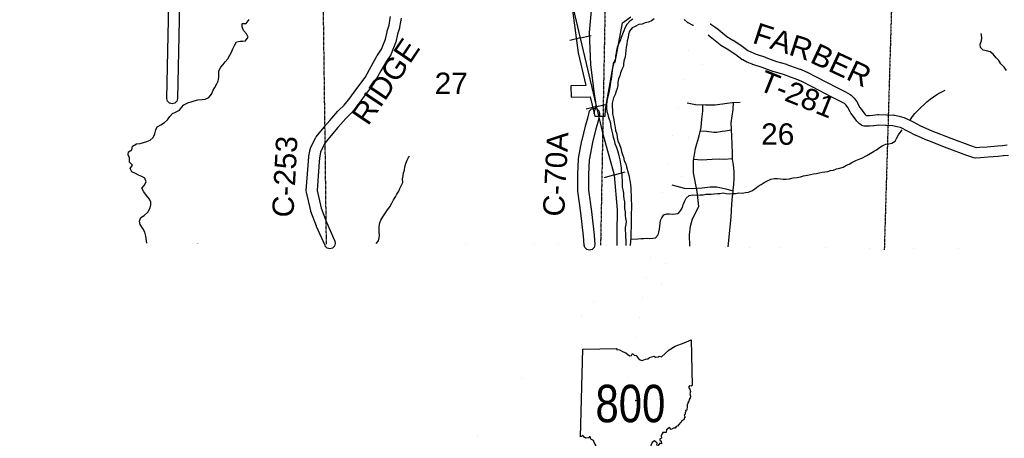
# Model space of a CAD drawing. Header units: feet. Extents: x 0 to 202804, y -79218 to 133300.
# Tile 10 of 27: x 70268 to 88676, y 7076 to 14899. Entities that reach past the tile are written whole.
import ezdxf
from ezdxf.enums import TextEntityAlignment as Align

# ---------------------------------------------------------------- set-up
doc = ezdxf.new("R2010")
doc.units = ezdxf.units.FT
doc.header["$MEASUREMENT"] = 0
doc.linetypes.add('HIDDEN2', pattern=[0.1875, 0.125, -0.0625])
doc.linetypes.add('PHANTOM', pattern=[2.5, 1.25, -0.25, 0.25, -0.25, 0.25, -0.25])
for name, color, linetype in [('61', 7, 'Continuous'), ('62', 7, 'Continuous'), ('COUNTY-LINE', 5, 'PHANTOM'), ('COUNTY-RD', 7, 'Continuous'), ('CR-TEXT', 7, 'Continuous'), ('INCORPORATED', 3, 'Continuous'), ('RAILROAD', 6, 'Continuous'), ('RT-MKR', 7, 'Continuous'), ('SECTION', 8, 'HIDDEN2'), ('SECTION-TEXT', 8, 'Continuous'), ('STATE-FEDERAL', 2, 'Continuous'), ('STREET-RURAL', 14, 'Continuous'), ('STREET-URBAN', 15, 'Continuous'), ('TR-TEXT', 6, 'Continuous'), ('TWP-RD', 6, 'Continuous'), ('WATERWAY', 14, 'Continuous')]:
    doc.layers.add(name, color=color, linetype=linetype)
doc.styles.add('Arial', font='arial.ttf')

# ---------------------------------------------------------------- blocks, each defined once
blk = doc.blocks.new('SR2  _')
at = {"layer": '61', "color": 0, "linetype": 'Continuous'}
blk.add_lwpolyline([(-773, 884), (-219, 893), (-228, 876), (-175, 872), (-120, 842), (-73, 823), (-15, 777), (19, 778), (33, 815), (60, 786), (91, 781), (145, 713), (190, 698), (243, 722), (283, 725), (312, 749), (388, 768), (409, 756), (449, 759), (470, 768), (505, 760), (567, 812), (630, 873), (728, 931), (874, 985), (990, 1034), (1006, 294), (1006, 294), (989, 283), (963, 288), (945, 267), (967, 233), (977, 196), (968, 156), (977, 122), (971, 94), (954, 67), (949, 40), (934, 12), (936, -3), (922, -16), (924, -62), (918, -88), (920, -110), (898, -115), (903, -134), (889, -148), (892, -172), (876, -188), (892, -219), (879, -229), (869, -266), (841, -274), (785, -343), (765, -369), (742, -376), (730, -403), (703, -403), (661, -421), (634, -389), (587, -428), (582, -472), (522, -471), (524, -494), (511, -500), (499, -523), (506, -563), (478, -573), (481, -596), (499, -610), (507, -655), (478, -646), (453, -683), (428, -674), (437, -643), (394, -605), (354, -635), (334, -684), (333, -717), (304, -737), (323, -783), (319, -815), (320, -845), (283, -844), (260, -926), (260, -926), (195, -942), (151, -951), (135, -914), (103, -895), (82, -857), (36, -852), (25, -800), (20, -759), (-43, -769), (-61, -795), (-83, -801), (-96, -827), (-126, -829), (-159, -841), (-180, -816), (-234, -791), (-258, -778), (-308, -798), (-319, -822), (-359, -812), (-369, -785), (-393, -777), (-398, -748), (-450, -733), (-490, -739), (-559, -716), (-564, -679), (-588, -633), (-600, -602), (-644, -577), (-653, -540), (-667, -541), (-680, -556), (-729, -563), (-749, -548), (-776, -522), (-813, -543), (-813, -543), (-773, 884)], close=True, dxfattribs=at)
at = {"layer": '61', "color": 0}
blk.add_point((88, 48), dxfattribs=at)
at = {"layer": '62', "color": 0, "linetype": 'Continuous'}
blk.add_line((-813, -543), (-773, 884), dxfattribs=at)
for points in [[(-773, 884), (-219, 893), (-228, 876), (-175, 872), (-120, 842), (-73, 823), (-15, 777), (19, 778), (33, 815), (60, 786), (91, 781), (145, 713), (190, 698), (243, 722), (283, 725), (312, 749), (388, 768), (409, 756), (449, 759), (470, 768), (505, 760), (567, 812), (630, 873), (728, 931), (874, 985), (990, 1034), (1006, 294)], [(1006, 294), (989, 283), (963, 288), (945, 267), (967, 233), (977, 196), (968, 156), (977, 122), (971, 94), (954, 67), (949, 40), (934, 12), (936, -3), (922, -16), (924, -62), (918, -88), (920, -110), (898, -115), (903, -134), (889, -148), (892, -172), (876, -188), (892, -219), (879, -229), (869, -266), (841, -274), (785, -343), (765, -369), (742, -376), (730, -403), (703, -403), (661, -421), (634, -389), (587, -428), (582, -472), (522, -471), (524, -494), (511, -500), (499, -523), (506, -563), (478, -573), (481, -596), (499, -610), (507, -655), (478, -646), (453, -683), (428, -674), (437, -643), (394, -605), (354, -635), (334, -684), (333, -717), (304, -737), (323, -783), (319, -815), (320, -845), (283, -844), (260, -926)], [(260, -926), (195, -942), (151, -951), (135, -914), (103, -895), (82, -857), (36, -852), (25, -800), (20, -759), (-43, -769), (-61, -795), (-83, -801), (-96, -827), (-126, -829), (-159, -841), (-180, -816), (-234, -791), (-258, -778), (-308, -798), (-319, -822), (-359, -812), (-369, -785), (-393, -777), (-398, -748), (-450, -733), (-490, -739), (-559, -716), (-564, -679), (-588, -633), (-600, -602), (-644, -577), (-653, -540), (-667, -541), (-680, -556), (-729, -563), (-749, -548), (-776, -522), (-813, -543)]]:
    blk.add_lwpolyline(points, dxfattribs=at)

msp = doc.modelspace()

# ---------------------------------------------------------------- linework, layer by layer
at = {"layer": 'COUNTY-LINE', "const_width": 0.04, "flags": 128}
for points in [[(81256, 10685), (84217, 10644), (88211, 10614), (91817, 10612), (91817, 10612), (96563, 10542), (100161, 10490), (103226, 10473), (106485, 10429), (109548, 10413), (110697, 10405), (113037, 10393), (113037, 10393), (113142, 13755), (113142, 13755), (113210, 15931), (113446, 24160), (113692, 34091), (113770, 37023), (113770, 37023), (124395, 36690), (124451, 39212), (124451, 39212), (128703, 39218), (134010, 39198), (139719, 39172), (144933, 39160), (148816, 39181), (155366, 39206), (155366, 39206), (158658, 39232), (170543, 39245), (179584, 39344), (181100, 39362), (181100, 39362), (183377, 39388), (186475, 39412), (186475, 39412), (189805, 39452), (191951, 39444), (197236, 39548), (202510, 39649)], [(0, 3181), (6697, 4260), (11656, 5063), (19717, 6365), (19717, 6365), (26451, 7410), (26451, 7410), (30171, 7985), (38972, 9411), (38972, 9411), (41329, 9792), (45664, 10441), (48836, 10923), (49821, 11061), (50324, 11418), (51095, 12961), (51419, 13755), (51419, 13755), (51923, 14993), (52295, 15498), (52822, 15558), (53347, 15445), (53856, 15393), (54375, 15143), (54881, 15001), (55402, 14981), (56999, 14451), (57510, 14364), (58018, 14336), (58521, 14144), (59028, 13742), (59028, 13742), (59381, 13235), (59308, 12719), (58798, 12427), (58281, 12315), (57774, 12142), (56754, 11316), (56244, 11031), (55938, 10777), (59629, 10733), (59629, 10733), (63670, 10735), (65641, 10735), (65641, 10735), (66736, 10734), (76601, 10718), (79757, 10706), (84217, 10644), (88211, 10614), (91817, 10612), (91817, 10612), (96563, 10542), (100161, 10490), (103226, 10473), (106485, 10429), (109548, 10413), (110697, 10405), (113037, 10393), (113037, 10393), (113142, 13755), (113142, 13755), (113210, 15931), (113446, 24160), (113692, 34091), (113770, 37023), (113770, 37023), (124395, 36690), (124451, 39212), (124451, 39212), (128703, 39218), (134010, 39198), (139719, 39172), (144933, 39160), (148816, 39181), (155366, 39206), (155366, 39206), (158658, 39232), (165930, 39240)]]:
    msp.add_lwpolyline(points, dxfattribs=at)
at = {"layer": 'COUNTY-RD', "linetype": 'Continuous'}
for points in [[(77398, 14928), (77386, 14857), (77372, 14758), (77370, 14753), (77369, 14743), (77333, 14627), (77299, 14481), (77296, 14474), (77295, 14469), (77247, 14341), (77246, 14340), (77246, 14340), (77216, 14262), (77209, 14248), (77205, 14241), (77125, 14127), (77020, 13941), (76898, 13718), (76897, 13716), (76890, 13706), (76711, 13467), (76599, 13313), (76598, 13313), (76596, 13310), (76484, 13168), (76479, 13165), (76474, 13158), (76363, 13053), (76215, 12884), (76215, 12884), (76215, 12883), (76114, 12767), (75974, 12591), (75893, 12423), (75871, 12315), (75861, 12159), (75861, 12159), (75861, 12158), (75828, 11707), (75903, 11378), (76002, 11116), (76160, 10759), (76169, 10719), (76155, 10669), (76119, 10632), (76069, 10619), (76019, 10632), (75982, 10669), (75977, 10678), (75818, 11037), (75818, 11039), (75816, 11042), (75713, 11313), (75712, 11319), (75709, 11327), (75629, 11677), (75627, 11699), (75627, 11707), (75662, 12172), (75672, 12334), (75673, 12336), (75674, 12347), (75699, 12475), (75706, 12492), (75707, 12499), (75799, 12689), (75803, 12695), (75811, 12707), (75959, 12893)], [(75959, 12893), (75960, 12894), (75962, 12897), (76064, 13015), (76064, 13015), (76215, 13188), (76219, 13191), (76222, 13196), (76332, 13299), (76438, 13433), (76550, 13586), (76550, 13586), (76551, 13586), (76726, 13820), (76846, 14038), (76846, 14039), (76846, 14039), (76953, 14229), (76954, 14230), (76958, 14238), (77034, 14346), (77060, 14412), (77106, 14533), (77139, 14675), (77140, 14678), (77141, 14682), (77175, 14794), (77188, 14887), (77189, 14888), (77189, 14889), (77201, 14959)]]:
    msp.add_lwpolyline(points, dxfattribs=at)
at = {"layer": 'COUNTY-RD'}
msp.add_lwpolyline([(80701, 12006), (80701, 12011), (80714, 12290), (80714, 12291), (80716, 12304), (80781, 12642), (80782, 12644), (80782, 12647), (80847, 12912), (80848, 12913), (80848, 12915), (80888, 13056), (80912, 13165), (80923, 13194), (80960, 13231), (81010, 13244), (81060, 13231), (81096, 13194), (81110, 13144), (81107, 13123), (81083, 13010), (81082, 13008), (81081, 13005), (81041, 12862), (80977, 12602), (80913, 12273), (80901, 12004), (80903, 11715), (80961, 11317), (80961, 11314), (80961, 11313), (81007, 10870), (81008, 10867), (81008, 10866), (81019, 10697), (81019, 10690), (81006, 10640), (80969, 10603), (80919, 10590), (80869, 10603), (80833, 10640), (80820, 10683), (80808, 10851), (80762, 11290), (80704, 11693), (80703, 11706), (80703, 11707), (80703, 11708), (80703, 11708), (80703, 11708), (80701, 12005), (80701, 12006)], dxfattribs=at)
at = {"layer": 'INCORPORATED', "linetype": 'Continuous'}
msp.add_lwpolyline([(80538, 15596), (80710, 14278), (80852, 13668), (80852, 13668), (80575, 13664), (80580, 13452), (80935, 13459), (81010, 13144), (81018, 13098), (81217, 13095), (81220, 13227), (81345, 13931), (81377, 14104), (81399, 14104), (81536, 14842), (81697, 14953)], dxfattribs=at)
at = {"layer": 'RAILROAD'}
for p, q in [((80750, 14559), (80553, 14512)), ((80750, 14559), (80950, 14606)), ((81054, 13274), (80856, 13228)), ((81054, 13274), (81253, 13321)), ((81389, 11998), (81194, 11943)), ((81389, 11998), (81586, 12054))]:
    msp.add_line(p, q, dxfattribs=at)
at = {"layer": 'RAILROAD', "const_width": 0.08}
for points in [[(80620, 15109), (81181, 12736), (81390, 11996), (81443, 11344), (81436, 10915), (81436, 10680)], [(79559, 655), (79799, 1155), (79875, 1660), (79749, 2224), (79344, 2733), (78843, 3206), (78316, 3605), (77926, 4114), (77631, 4642), (77563, 5155), (77703, 5660), (78120, 6197), (78581, 6725), (78903, 7236), (79322, 7759), (79711, 8292), (80244, 8807), (80745, 9311), (81182, 9860), (81390, 10365), (81440, 10682)]]:
    msp.add_lwpolyline(points, dxfattribs=at)
at = {"layer": 'RAILROAD'}
msp.add_lwpolyline([(81436, 10680), (81436, 10915), (81443, 11344), (81390, 11996), (81181, 12736), (80620, 15109)], dxfattribs=at)
at = {"layer": 'SECTION'}
for points in [[(76004, 10707), (75906, 18325), (75906, 18325), (75988, 22065), (75988, 22047), (76051, 27360), (76373, 38054), (76373, 38049), (76374, 38091)], [(87055, 32469), (86934, 27065), (86736, 21760), (86605, 16400), (86432, 10599)], [(81238, 16523), (81128, 10683)]]:
    msp.add_lwpolyline(points, dxfattribs=at)
at = {"layer": 'STATE-FEDERAL', "linetype": 'Continuous', "const_width": 0.05}
for points in [[(83178, 14823), (83400, 16010)], [(82097, 10699), (82867, 14788)], [(82392, 10644), (83138, 14609)]]:
    msp.add_lwpolyline(points, dxfattribs=at)
at = {"layer": 'STATE-FEDERAL', "linetype": 'Continuous'}
for points in [[(81617, 8058, 0.05, 0.05, 0), (82097, 10675, 0.05, 0.05, 0)], [(81912, 8004, 0.05, 0.05, 0), (82392, 10621, 0.05, 0.05, 0)]]:
    msp.add_lwpolyline(points, format="xyseb", dxfattribs=at)
at = {"layer": 'STREET-RURAL'}
for points in [[(82748, 13347), (82903, 13317), (83093, 13308), (83270, 13311), (83496, 13338), (83586, 13350), (83738, 13355)], [(82794, 10664), (82791, 10876), (82811, 11038), (82846, 11176), (82967, 11406), (82932, 11689), (82866, 12038), (82865, 12267), (82902, 12489), (82969, 12727), (83011, 12883), (83024, 13042), (83039, 13190), (83037, 13310)], [(83608, 13351), (83598, 13220), (83565, 12971), (83576, 12721), (83585, 12572), (83588, 12398), (83586, 12292), (83605, 12183), (83621, 12065), (83618, 11931), (83614, 11819), (83601, 11716), (83599, 11691)], [(82996, 12825), (83111, 12815), (83243, 12798), (83303, 12800), (83400, 12816), (83466, 12823), (83570, 12844)], [(82869, 12295), (83013, 12282), (83217, 12291), (83347, 12297), (83446, 12290), (83586, 12306)], [(82460, 11816), (82552, 11789), (82694, 11752), (82848, 11743), (83025, 11755), (83177, 11776), (83299, 11776), (83467, 11739), (83600, 11701)], [(83599, 11691), (83591, 11594), (83574, 11452), (83565, 11209), (83509, 10654)]]:
    msp.add_lwpolyline(points, dxfattribs=at)
at = {"layer": 'STREET-URBAN'}
msp.add_lwpolyline([(81010, 13144), (81043, 13293), (81040, 13365), (81012, 13513), (80949, 14058), (80923, 14657), (80956, 15071), (80982, 15152), (81008, 15204), (81053, 15261), (81101, 15301), (81256, 15394), (81314, 15422), (81355, 15455), (82005, 17098)], dxfattribs=at)
at = {"layer": 'TWP-RD', "linetype": 'Continuous'}
for points in [[(77517, 16511), (73565, 16647), (73285, 16657), (73267, 15784), (73220, 13424), (73207, 13376), (73170, 13339), (73120, 13326), (73070, 13339), (73034, 13376), (73020, 13426), (73020, 13428), (73067, 15788), (73085, 16663), (70233, 16728)], [(82867, 14788), (82858, 14793), (82766, 14839), (82762, 14842), (82747, 14852), (82690, 14900)], [(83178, 14823), (83183, 14821), (83190, 14817), (83191, 14817), (83191, 14817), (83191, 14816), (83266, 14765), (83269, 14762), (83297, 14742), (83298, 14741), (83302, 14738), (83486, 14587), (83601, 14519), (83601, 14519), (83601, 14519), (83602, 14518), (83602, 14518), (83606, 14516), (83767, 14409), (83768, 14408), (83773, 14405), (83881, 14323), (83949, 14290), (84039, 14252), (84211, 14196), (84214, 14195), (84215, 14195), (84415, 14119), (84605, 14066), (84610, 14063), (84613, 14063), (84745, 14013), (84855, 13977), (84863, 13974), (84865, 13973), (84973, 13925), (84977, 13923)], [(86467, 12920), (86467, 12920), (86464, 12920), (86328, 12926), (86243, 12914), (86232, 12913), (86231, 12913), (86163, 12911), (86114, 12907), (86106, 12907), (86096, 12908), (86054, 12912), (86014, 12925), (86008, 12929), (85970, 12955), (85967, 12958), (85958, 12965), (85930, 12991), (85922, 13000), (85918, 13004), (85855, 13089), (85807, 13150), (85798, 13162), (85794, 13170), (85757, 13249), (85714, 13307), (85686, 13334), (85616, 13371), (85453, 13451), (85451, 13452), (85451, 13452), (85082, 13646), (84889, 13743), (84788, 13789), (84681, 13824), (84678, 13825), (84677, 13825), (84547, 13874), (84357, 13928), (84352, 13930), (84349, 13931), (84147, 14007), (83973, 14063), (83968, 14065), (83965, 14066), (83869, 14106), (83866, 14108), (83865, 14108), (83785, 14147), (83778, 14150), (83767, 14158), (83654, 14244), (83497, 14348), (83379, 14419), (83379, 14419), (83379, 14419), (83377, 14419), (83377, 14420), (83365, 14428), (83179, 14581), (83140, 14607), (83138, 14609)], [(84977, 13923), (84977, 13923), (85173, 13824), (85174, 13823), (85174, 13823), (85543, 13630), (85706, 13550), (85708, 13548), (85708, 13548), (85792, 13504), (85796, 13502), (85815, 13487), (85859, 13445), (85866, 13436), (85870, 13433), (85923, 13360), (85930, 13351), (85934, 13343), (85970, 13266), (86013, 13213), (86015, 13210), (86015, 13209), (86073, 13130), (86089, 13116), (86100, 13108), (86108, 13107), (86151, 13111), (86156, 13111), (86156, 13111), (86220, 13112), (86308, 13125), (86323, 13126), (86327, 13126), (86472, 13120), (86609, 13117), (86610, 13117), (86631, 13114), (86713, 13094), (86713, 13094), (86795, 13073), (86812, 13067), (86816, 13066), (86970, 12989), (86971, 12988), (86971, 12988), (87112, 12915), (87321, 12824), (87678, 12686), (88045, 12550), (88152, 12513), (88216, 12517), (88216, 12517), (88216, 12517), (88357, 12526), (88547, 12544), (88547, 12544), (88548, 12544), (88640, 12551), (88732, 12563)], [(88752, 12364), (88662, 12352), (88658, 12352), (88658, 12352), (88564, 12344), (88374, 12327), (88372, 12327), (88372, 12327), (88230, 12318), (88230, 12318), (88146, 12312), (88139, 12312), (88106, 12317), (87978, 12362), (87977, 12362), (87976, 12362), (87608, 12498), (87607, 12499), (87607, 12499), (87247, 12639), (87244, 12640), (87243, 12640), (87029, 12733), (87024, 12736), (87023, 12736), (86879, 12811), (86736, 12882), (86665, 12900), (86665, 12900), (86594, 12917), (86467, 12920)]]:
    msp.add_lwpolyline(points, dxfattribs=at)
at = {"layer": 'WATERWAY'}
for points in [[(82130, 14913), (82078, 14876), (82022, 14853), (81964, 14843), (81906, 14816), (81842, 14808), (81776, 14775), (81718, 14750), (81669, 14686), (81649, 14620), (81642, 14569), (81628, 14507), (81621, 14445), (81607, 14383), (81607, 14383), (81602, 14322), (81595, 14262), (81587, 14198), (81572, 14146), (81554, 14081), (81555, 14031), (81527, 13971), (81500, 13904), (81488, 13848), (81465, 13792), (81451, 13731), (81450, 13675), (81440, 13615), (81419, 13561), (81403, 13500), (81370, 13440), (81358, 13390), (81347, 13337), (81344, 13269), (81350, 13217), (81353, 13145), (81368, 13059), (81380, 12989), (81387, 12939), (81400, 12889), (81410, 12826), (81433, 12764), (81440, 12698), (81454, 12634), (81485, 12566), (81506, 12496), (81520, 12436), (81539, 12382), (81554, 12330), (81572, 12264), (81599, 12206), (81616, 12148), (81643, 12040), (81661, 11978), (81672, 11920), (81683, 11870), (81689, 11808), (81692, 11752), (81696, 11690), (81699, 11626), (81702, 11567), (81702, 11515), (81705, 11463), (81707, 11409), (81708, 11355), (81700, 11305), (81703, 11249), (81699, 11182), (81698, 11130), (81699, 11060), (81699, 11004), (81694, 10952), (81695, 10837), (81679, 10679)], [(72647, 10725), (72627, 10851), (72609, 10929), (72570, 10997), (72523, 11070), (72508, 11136), (72532, 11201), (72593, 11239), (72662, 11302), (72705, 11383), (72723, 11441), (72720, 11491), (72694, 11547), (72641, 11616), (72588, 11684), (72555, 11748), (72597, 11800), (72634, 11869), (72609, 11940), (72549, 11970), (72491, 11995), (72432, 12026), (72364, 12058), (72331, 12121), (72379, 12182), (72322, 12239), (72323, 12317), (72297, 12375), (72302, 12427), (72367, 12468), (72379, 12534), (72450, 12579), (72520, 12586), (72584, 12607), (72648, 12622), (72709, 12648), (72763, 12697), (72792, 12769), (72815, 12842), (72840, 12894), (72908, 12937), (72977, 12978), (73033, 13028), (73078, 13093), (73125, 13144), (73181, 13170), (73258, 13207), (73292, 13258), (73337, 13308), (73425, 13349), (73477, 13364), (73528, 13384), (73600, 13399), (73678, 13410), (73734, 13417), (73805, 13444), (73855, 13510), (73886, 13583), (73919, 13635), (73956, 13698), (73978, 13752), (73993, 13824), (73990, 13888), (73992, 13942), (74029, 14009), (74070, 14061), (74112, 14112), (74157, 14166), (74198, 14239), (74226, 14291), (74253, 14352), (74282, 14418), (74319, 14487), (74389, 14497), (74441, 14496), (74493, 14503), (74540, 14575), (74506, 14633), (74453, 14700), (74428, 14764), (74429, 14828), (74503, 14827), (74561, 14900)], [(81731, 14907), (81673, 14872), (81617, 14808), (81584, 14743), (81564, 14693), (81541, 14631), (81511, 14564), (81492, 14504), (81466, 14443), (81441, 14379), (81427, 14329), (81427, 14329), (81420, 14273), (81410, 14218), (81405, 14166), (81381, 14114), (81364, 14051), (81352, 13993), (81341, 13899), (81332, 13833), (81328, 13782), (81315, 13730), (81305, 13676), (81294, 13602), (81283, 13539), (81269, 13483), (81254, 13417), (81244, 13362), (81239, 13312), (81237, 13242), (81248, 13182), (81265, 13126), (81277, 13072), (81300, 13010), (81311, 12956), (81321, 12894), (81332, 12838), (81349, 12766), (81361, 12706), (81382, 12646), (81396, 12586), (81425, 12512), (81442, 12454), (81461, 12388), (81477, 12332), (81486, 12278), (81499, 12203), (81511, 12133), (81514, 12067), (81523, 12001), (81527, 11951), (81530, 11899), (81533, 11821), (81535, 11771), (81546, 11721), (81556, 11656), (81559, 11606), (81565, 11554), (81578, 11496), (81577, 11424), (81575, 11368), (81586, 11306), (81586, 11244), (81597, 11186), (81604, 11129), (81598, 11073), (81591, 11017), (81589, 10963), (81592, 10905), (81597, 10837), (81599, 10776), (81601, 10680)], [(88716, 13950), (88676, 14009), (88613, 14073), (88572, 14135), (88521, 14189), (88465, 14252), (88414, 14296), (88342, 14319), (88281, 14327), (88229, 14379), (88226, 14445), (88251, 14505), (88259, 14559), (88250, 14611), (88244, 14641)], [(86919, 13029), (86921, 13031), (86957, 13088), (87006, 13146), (87006, 13146), (87058, 13203), (87118, 13256), (87181, 13316), (87229, 13367), (87291, 13412), (87355, 13458), (87412, 13499), (87468, 13530), (87534, 13566), (87568, 13581)], [(81691, 10798), (81826, 10804), (81886, 10807), (81936, 10807), (81998, 10818), (82048, 10812), (82104, 10815), (82157, 10825), (82204, 10876), (82216, 10928), (82229, 10982), (82237, 11043), (82240, 11097), (82250, 11147), (82271, 11197), (82313, 11252), (82365, 11274), (82419, 11273), (82473, 11267), (82527, 11268), (82582, 11278), (82625, 11329), (82657, 11387), (82672, 11442), (82696, 11504), (82729, 11562), (82783, 11613), (82847, 11624), (82925, 11620), (82992, 11625), (83044, 11627), (83094, 11640), (83144, 11636), (83194, 11641), (83254, 11647), (83314, 11650), (83367, 11654), (83419, 11663), (83479, 11653), (83533, 11646), (83591, 11650), (83650, 11651), (83716, 11661), (83778, 11658), (83838, 11669), (83896, 11677), (83954, 11704), (84012, 11740), (84074, 11787), (84128, 11817), (84187, 11854), (84259, 11897), (84313, 11921), (84377, 11934), (84430, 11934), (84490, 11923), (84542, 11919), (84596, 11920), (84658, 11926), (84730, 11941), (84805, 11950), (84869, 11964), (84925, 11979), (84997, 11994), (85053, 12006), (85109, 12021), (85165, 12027), (85217, 12038), (85271, 12048), (85321, 12053), (85374, 12063), (85428, 12078), (85482, 12088), (85540, 12115), (85604, 12125), (85666, 12144), (85724, 12182), (85774, 12199), (85827, 12230), (85885, 12260), (85945, 12289), (86011, 12313), (86109, 12362), (86167, 12399), (86229, 12434), (86287, 12466), (86340, 12509), (86406, 12548), (86460, 12570), (86520, 12579), (86574, 12589), (86638, 12632), (86664, 12692), (86697, 12747), (86745, 12813), (86767, 12840)], [(76930, 10717), (76977, 10768), (76991, 10822), (76994, 10872), (76986, 10926), (76991, 10983), (76990, 11037), (77002, 11101), (77023, 11155), (77057, 11216), (77095, 11272), (77146, 11345), (77186, 11399), (77225, 11468), (77259, 11532), (77294, 11591), (77322, 11641), (77355, 11694), (77373, 11746), (77404, 11806), (77430, 11857), (77425, 11927), (77439, 11983), (77446, 12039), (77462, 12090), (77469, 12152), (77489, 12214), (77510, 12275), (77538, 12325), (77559, 12351)]]:
    msp.add_lwpolyline(points, dxfattribs=at)

# ---------------------------------------------------------------- block references
at = {"layer": 'RT-MKR', "xscale": 1.150001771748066, "yscale": 1.150001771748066}
msp.add_blockref('SR2  _', (81686, 7726), dxfattribs=at)

# ---------------------------------------------------------------- texts
at = {"layer": 'CR-TEXT', "style": 'Arial'}
for s, rotation, p in [('RIDGE', 56, (76880, 12833)), ('C-253', 87, (75504, 11189)), ('C-70A', 87, (80566, 11206))]:
    msp.add_text(s, height=400, rotation=rotation, dxfattribs=at).set_placement(p, align=Align.BOTTOM_LEFT)
at = {"layer": 'RT-MKR', "style": 'Arial', "width": 0.8}
msp.add_text('800', height=700, dxfattribs=at).set_placement((81686, 7726), align=Align.MIDDLE_CENTER)
at = {"layer": 'SECTION-TEXT', "style": 'Arial'}
for s, p in [('27', (78336, 13710)), ('26', (84440, 12762))]:
    msp.add_text(s, height=400, dxfattribs=at).set_placement(p, align=Align.MIDDLE_CENTER)
at = {"layer": 'TR-TEXT', "style": 'Arial'}
for s, rotation, p in [('FAR', 342, (83911, 14357)), ('BER', 335, (84972, 14001)), ('T-281', 338, (84011, 13483))]:
    msp.add_text(s, height=400, rotation=rotation, dxfattribs=at).set_placement(p, align=Align.BOTTOM_LEFT)

doc.saveas('drawing.dxf')
